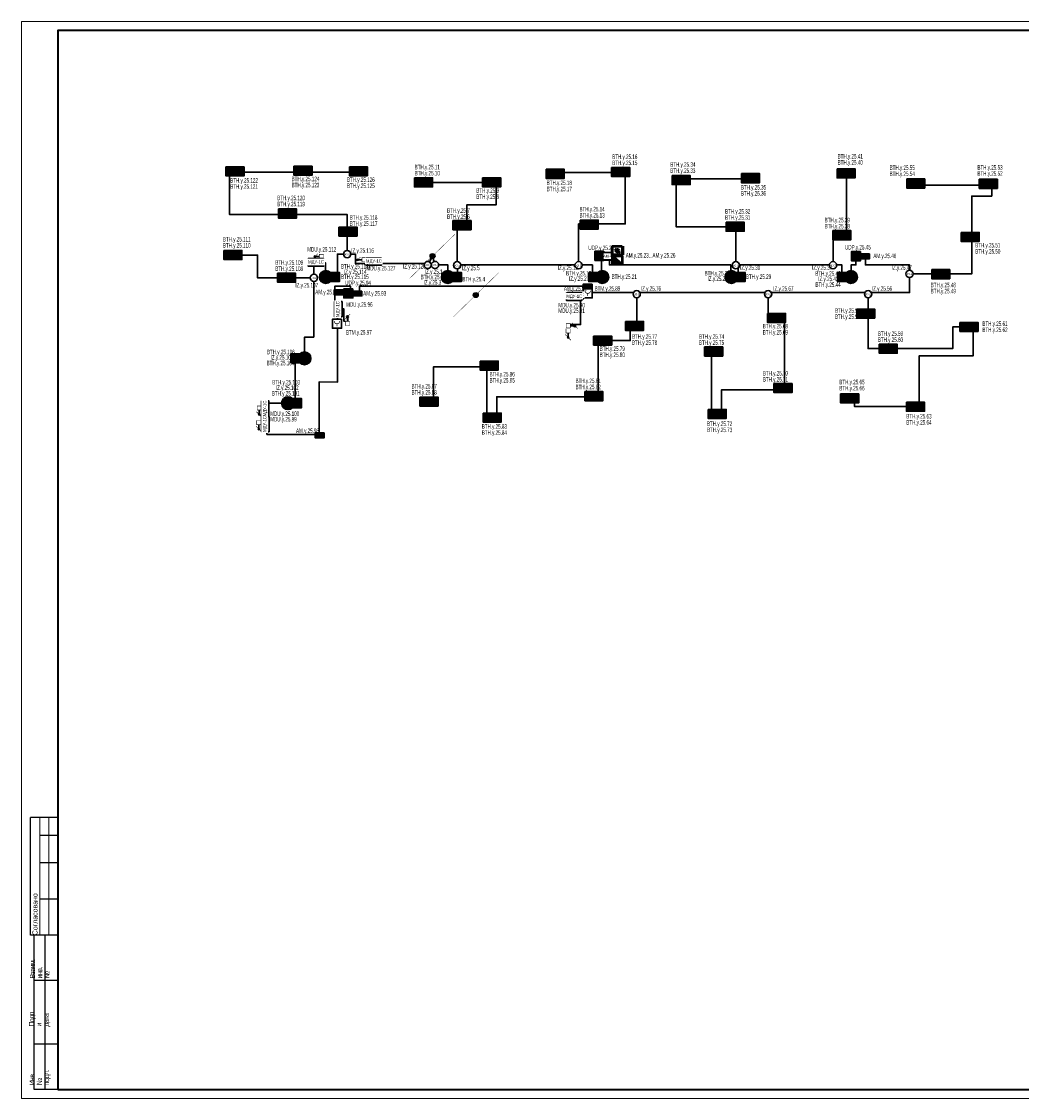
# Model space of a CAD drawing. Header units: millimetres. Extents: x -195178 to 1761886, y 140622 to 301105.
# Tile 115 of 131: x 1327922 to 1383086, y 182305 to 241705. Entities that reach past the tile are written whole.
import ezdxf
from ezdxf.enums import TextEntityAlignment as Align

# ---------------------------------------------------------------- set-up
doc = ezdxf.new("R2010")
doc.units = ezdxf.units.MM
doc.set_wipeout_variables(frame=1)
for name, color, linetype, lineweight in [('_АПС_Оборудование', 1, 'Continuous', 30), ('format-line3', 7, 'Continuous', 13), ('RC-Извещатели_пожарные', 1, 'Continuous', 30), ('Воздуховоды', 7, 'Continuous', 18), ('Графика', 253, 'Continuous', 20), ('ОС', 5, 'Continuous', 25), ('СОУЭ', 1, 'Continuous', 30), ('СС-011-ПОЖ-СИГНАЛИЗАЦИЯ', 1, 'Continuous', 30), ('УГО АПС и АПЗ$0$_АПС_Оборудование', 1, 'Continuous', 30), ('УГО АПС и АПЗ$0$СС-011-ПОЖ-СИГНАЛИЗАЦИЯ', 1, 'Continuous', 30)]:
    doc.layers.add(name, color=color, linetype=linetype, lineweight=lineweight)
for name, color, linetype in [('EI_HATCH_GALV', 7, 'Continuous'), ('АПС', 5, 'Continuous'), ('АПС_Оборудование', 1, 'Continuous'), ('ССПС', 5, 'Continuous'), ('формат', 250, 'Continuous')]:
    doc.layers.add(name, color=color, linetype=linetype)
doc.styles.add('1111', font='ARIALN.TTF')
doc.styles.add('Arial', font='arial.ttf', dxfattribs={"width": 0.9, "height": 700})
doc.styles.add('Arial Narrow', font='ARIALN.TTF', dxfattribs={"width": 0.9, "height": 600})
doc.styles.add('Arial Narrow_Нум', font='ARIALN.TTF', dxfattribs={"width": 0.7, "height": 250})
doc.styles.add('CP.Text', font='arial.ttf')
doc.styles.get("Standard").update_dxf_attribs({"font": 'isocpeur.ttf', "width": 0.9})

# ---------------------------------------------------------------- blocks, each defined once
blk = doc.blocks.new('*U57')
for p, q in [((-821, 155), (-836, 155)), ((-836, 90), (-836, 155)), ((-821, 145), (-831, 145)), ((-821, 130), (-831, 130)), ((-821, 110), (-831, 110)), ((-834, 90), (-836, 90)), ((-834, 5), (-834, 90)), ((-821, 90), (-834, 90)), ((-828, 5), (-828, 90)), ((-821, 65), (-834, 65)), ((-821, 30), (-834, 30)), ((-821, 5), (-834, 5))]:
    blk.add_line(p, q)
at = {"color": 0, "lineweight": 0}
blk.add_lwpolyline([(-841, 0), (0, 0), (0, 594), (-841, 594)], close=True, dxfattribs=at)
at = {"lineweight": 40}
blk.add_lwpolyline([(-821, 5), (-5, 5), (-5, 589), (-821, 589)], close=True, dxfattribs=at)
at = {"layer": 'format-line3', "linetype": 'ByBlock'}
for p, q in [((-831, 90), (-831, 155)), ((-826, 90), (-826, 155))]:
    blk.add_line(p, q, dxfattribs=at)
at = {"char_height": 2.8, "width": 0.2, "attachment_point": 4, "rotation": 90, "line_spacing_factor": 0.857143, "style": 'Arial'}
for s, insert in [('{\\W0.45993; }Согласовано', (-833.58, 90)), ('{\\W0.62543;\\T0.75; \\W1;Взаим. инв. №}', (-831, 66.14)), ('{\\W0.5838;\\T0.8; \\W1;Подп. и дата}', (-831, 39.63)), ('{\\W0.5838;\\T0.8; \\W1;Инв. № подл.}', (-830.77, 7.25))]:
    blk.add_mtext(s, dxfattribs=dict(at, insert=insert))
at = {"style": 'Arial', "width": 0.9, "flags": 8}
blk.add_attdef('FORMAT', (-36.87, 1.26), '', height=2.8, dxfattribs=at)
blk = doc.blocks.new('RC-UGO-IRA-01')
blk.add_wipeout([(2.5, 2.5), (2.5, -2.5), (-2.5, -2.5), (-2.5, 2.5)]).dxf.layer = 'RC-Извещатели_пожарные'
blk.add_wipeout([(-2.5, -2.5), (-2.5, 2.5), (2.5, 2.5), (2.5, -2.5)]).dxf.layer = 'RC-Извещатели_пожарные'
at = {"layer": 'RC-Извещатели_пожарные', "ltscale": 30}
blk.add_lwpolyline([(2.5, 2.5), (2.5, -2.5), (-2.5, -2.5), (-2.5, 2.5)], close=True, dxfattribs=at)
at = {"layer": 'RC-Извещатели_пожарные', "ltscale": 30, "const_width": 0.375}
blk.add_lwpolyline([(-1.5, 1.5, 1), (1.5, 1.5, 1)], format="xyb", dxfattribs=at)
blk.add_lwpolyline([(0, 0), (0, -1.5)], dxfattribs=at)
at = {"layer": 'RC-Извещатели_пожарные'}
blk.add_attdef('PSTN', text='', height=1.5, dxfattribs=at).set_placement((2.5, 2.5), align=Align.BOTTOM_CENTER)
blk = doc.blocks.new('ИП 212-64 прот.R3')
at = {"layer": 'EI_HATCH_GALV', "lineweight": 30, "true_color": 0xffffff}
h = blk.add_hatch(color=7, dxfattribs=at)
h.dxf.hatch_style = 1
h.paths.add_polyline_path([(-2.5, 2.5), (2.5, 2.5), (2.5, -2.5), (-2.5, -2.5)])
at = {"color": 1, "linetype": 'ByBlock', "lineweight": -2}
for p, q in [((0.4, 1.77), (-0.83, 0)), ((-0.83, 0), (0.83, 0)), ((0.83, 0), (-0.31, -1.64))]:
    blk.add_line(p, q, dxfattribs=at)
at = {"color": 1, "linetype": 'ByBlock', "lineweight": -2, "ltscale": 0.1}
blk.add_lwpolyline([(-2.5, 2.5), (2.5, 2.5), (2.5, -2.5), (-2.5, -2.5)], close=True, dxfattribs=at)
blk = doc.blocks.new('УГО АПС и АПЗ$0$A$C0ED213A1')
blk.add_wipeout([(-200, 0), (0, -200), (200, 0), (0, 200)])
blk.add_circle((0, 0), 200)
at = {"layer": 'УГО АПС и АПЗ$0$СС-011-ПОЖ-СИГНАЛИЗАЦИЯ', "color": 1, "style": 'Arial Narrow', "width": 0.9}
blk.add_text('ИЗ-2О', height=100, dxfattribs=at).set_placement((-145, -58))
blk = doc.blocks.new('*U83')
h = blk.add_hatch(color=256)
edge = h.paths.add_edge_path()
edge.add_arc((0, 0), 38.7, 0, 360)
for points in [[(348, 348, 0, 50, 0), (206, 206, 5, 5, 0), (0, 0, 5, 5, 0)], [(0, 0, 0, 50, 0), (-141, -141, 5, 5, 0), (-348, -348, 5, 5, 0)]]:
    blk.add_lwpolyline(points, format="xyseb")
blk.add_circle((0, 0), 38.7)
blk = doc.blocks.new('*U80')
h = blk.add_hatch(color=256)
edge = h.paths.add_edge_path()
edge.add_arc((0, 0), 38.7, 0, 360)
for points in [[(0, 0, 0, 50, 0), (141, 141, 5, 5, 0), (348, 348, 5, 5, 0)], [(-348, -348, 0, 50, 0), (-206, -206, 5, 5, 0), (0, 0, 5, 5, 0)]]:
    blk.add_lwpolyline(points, format="xyseb")
blk.add_circle((0, 0), 38.7)
blk = doc.blocks.new('УДП')
at = {"color": 30}
blk.add_wipeout([(324223, -148669), (324222, -149169), (323722, -149169), (323723, -148669)], dxfattribs=at).dxf.layer = 'RC-Извещатели_пожарные'
blk.add_wipeout([(323722, -149169), (323723, -148669), (324223, -148669), (324222, -149169)], dxfattribs=at).dxf.layer = 'RC-Извещатели_пожарные'
at = {"layer": 'EI_HATCH_GALV', "lineweight": 30, "true_color": 0xffffff}
h = blk.add_hatch(color=7, dxfattribs=at)
h.dxf.hatch_style = 1
h.paths.add_polyline_path([(324223, -148669), (324222, -149169), (323722, -149169), (323723, -148669)])
at = {"layer": 'RC-Извещатели_пожарные', "color": 30, "ltscale": 30}
blk.add_lwpolyline([(324223, -148669), (324222, -149169), (323722, -149169), (323723, -148669)], close=True, dxfattribs=at)
at = {"layer": 'RC-Извещатели_пожарные', "color": 30, "ltscale": 30, "const_width": 37.5}
blk.add_lwpolyline([(323823, -148769, 1), (324123, -148769, 1)], format="xyb", dxfattribs=at)
blk.add_lwpolyline([(323972, -148919), (323972, -149069)], dxfattribs=at)
at = {"color": 30, "lineweight": 30, "style": 'Arial Narrow', "width": 0.9}
blk.add_text('ДУ', height=100, dxfattribs=at).set_placement((323814, -149078), align=Align.MIDDLE_CENTER)
blk = doc.blocks.new('ам-4')
blk.add_wipeout([(-197, 213), (223, 213), (223, -207), (-197, -207)]).dxf.layer = 'АПС_Оборудование'
at = {"layer": 'EI_HATCH_GALV', "lineweight": 30, "true_color": 0xffffff}
h = blk.add_hatch(color=7, dxfattribs=at)
h.dxf.hatch_style = 1
h.paths.add_polyline_path([(223, -207), (-197, -207), (-197, 213), (223, 213)])
at = {"layer": '_АПС_Оборудование', "lineweight": 40, "ltscale": 100}
blk.add_lwpolyline([(223, -207), (-197, -207), (-197, 213), (223, 213)], close=True, dxfattribs=at)
at = {"layer": '_АПС_Оборудование', "ltscale": 100, "insert": (15, 13), "char_height": 150.98, "attachment_point": 5, "style": 'Arial Narrow', "bg_fill": 2}
blk.add_mtext_dynamic_manual_height_columns('\\pxi-0.17961;АМ-4', width=300, gutter_width=144375, heights=[0], dxfattribs=at)
blk = doc.blocks.new('озк_пр')
at = {"layer": 'УГО АПС и АПЗ$0$_АПС_Оборудование', "ltscale": 200}
h = blk.add_hatch(color=1, dxfattribs=at)
h.dxf.hatch_style = 1
h.paths.add_polyline_path([(468761, -41723, 1), (468650, -41723, 1)])
at = {"color": 1, "const_width": 29.5}
blk.add_lwpolyline([(468549, -41567), (468666, -41684)], dxfattribs=at)
at = {"layer": 'УГО АПС и АПЗ$0$_АПС_Оборудование', "color": 1, "lineweight": 35, "ltscale": 200}
blk.add_line((468636, -41723), (468463, -41723), dxfattribs=at)
at = {"layer": 'УГО АПС и АПЗ$0$_АПС_Оборудование', "color": 1, "const_width": 29.5}
blk.add_lwpolyline([(468233, -41839), (468463, -41839), (468463, -41608), (468232, -41608)], close=True, dxfattribs=at)
blk.add_lwpolyline([(468745, -41762), (468862, -41880)], dxfattribs=at)
at = {"layer": 'УГО АПС и АПЗ$0$_АПС_Оборудование', "color": 1}
blk.add_circle((468706, -41723), 55.4, dxfattribs=at)
blk = doc.blocks.new('_МДУ')
at = {"color": 1}
blk.add_wipeout([(-350, 175), (350, 175), (350, -175), (-350, -175)], dxfattribs=at)
at = {"layer": 'АПС', "color": 1, "lineweight": 30, "ltscale": 200}
blk.add_lwpolyline([(350, 175), (-350, 175), (-350, -175), (350, -175)], close=True, dxfattribs=at)
at = {"layer": 'АПС', "color": 0, "lineweight": 30, "ltscale": 200, "insert": (3, 0), "char_height": 150, "width": 668.29, "attachment_point": 5, "style": 'Arial Narrow', "bg_fill": 2}
blk.add_mtext('МДУ-1C', dxfattribs=at)
blk = doc.blocks.new('авфывыа')
at = {"lineweight": 40, "ltscale": 2, "true_color": 0xffffff}
h = blk.add_hatch(color=7, dxfattribs=at)
h.dxf.hatch_style = 1
h.paths.add_polyline_path([(287340, 199933), (287843, 199933), (287843, 200201), (287340, 200201)])
at = {"layer": 'ОС', "color": 1, "lineweight": 30}
blk.add_lwpolyline([(287843, 200201), (287340, 200201), (287340, 199933), (287843, 199933)], close=True, dxfattribs=at)
at = {"layer": 'ССПС', "color": 1, "lineweight": -2, "ltscale": 1000, "style": '1111', "width": 0.8}
blk.add_text('АМ-1', height=151, dxfattribs=at).set_placement((287425, 199988))
blk = doc.blocks.new('пд_выт')
at = {"layer": 'Воздуховоды', "true_color": 0xcd6928}
h = blk.add_hatch(color=32, dxfattribs=at)
h.dxf.hatch_style = 1
h.paths.add_polyline_path([(468770, -40558, 1), (468659, -40558, 1)])
at = {"layer": 'Воздуховоды', "color": 32, "lineweight": 30, "true_color": 0xcd6928}
blk.add_line((468645, -40558), (468472, -40558), dxfattribs=at)
at = {"layer": 'Воздуховоды', "color": 32, "true_color": 0xcd6928, "const_width": 29.5}
for points in [[(468558, -40401), (468675, -40519)], [(468754, -40597), (468871, -40714)]]:
    blk.add_lwpolyline(points, dxfattribs=at)
blk.add_lwpolyline([(468242, -40674), (468472, -40673), (468472, -40443), (468241, -40443)], close=True, dxfattribs=at)
at = {"layer": 'Воздуховоды', "color": 32, "true_color": 0xcd6928}
blk.add_circle((468715, -40558), 55.4, dxfattribs=at)
blk = doc.blocks.new('пд_пр')
at = {"layer": 'Воздуховоды', "true_color": 0x008800}
h = blk.add_hatch(color=96, dxfattribs=at)
h.dxf.hatch_style = 1
h.paths.add_polyline_path([(468765, -40912, 1), (468654, -40912, 1)])
at = {"layer": 'Воздуховоды', "color": 96, "lineweight": 30, "true_color": 0x008800}
blk.add_line((468640, -40912), (468467, -40912), dxfattribs=at)
at = {"layer": 'Воздуховоды', "color": 96, "true_color": 0x008800, "const_width": 29.5}
blk.add_lwpolyline([(468237, -41028), (468468, -41028), (468467, -40797), (468237, -40797)], close=True, dxfattribs=at)
for points in [[(468553, -40755), (468671, -40873)], [(468749, -40951), (468867, -41069)]]:
    blk.add_lwpolyline(points, dxfattribs=at)
at = {"layer": 'Воздуховоды', "color": 96, "true_color": 0x008800}
blk.add_circle((468710, -40912), 55.4, dxfattribs=at)
blk = doc.blocks.new('озк_выт')
at = {"layer": 'УГО АПС и АПЗ$0$_АПС_Оборудование', "ltscale": 200}
h = blk.add_hatch(color=5, dxfattribs=at)
h.dxf.hatch_style = 1
h.paths.add_polyline_path([(468756, -41333, 1), (468645, -41333, 1)])
at = {"color": 5, "const_width": 29.5}
blk.add_lwpolyline([(468544, -41177), (468661, -41294)], dxfattribs=at)
at = {"layer": 'УГО АПС и АПЗ$0$_АПС_Оборудование', "color": 5, "lineweight": 35, "ltscale": 200}
blk.add_line((468631, -41333), (468458, -41334), dxfattribs=at)
at = {"layer": 'УГО АПС и АПЗ$0$_АПС_Оборудование', "color": 5, "const_width": 29.5}
blk.add_lwpolyline([(468227, -41449), (468458, -41449), (468458, -41218), (468227, -41218)], close=True, dxfattribs=at)
blk.add_lwpolyline([(468740, -41373), (468857, -41490)], dxfattribs=at)
at = {"layer": 'УГО АПС и АПЗ$0$_АПС_Оборудование', "color": 5}
blk.add_circle((468700, -41333), 55.4, dxfattribs=at)
blk = doc.blocks.new('СПЖ')
at = {"layer": 'Графика', "lineweight": 50}
blk.add_hatch(color=1, dxfattribs=at).paths.add_polyline_path([(304821, -36194), (304291, -35711), (304291, -36194)])
at = {"layer": 'Графика', "color": 1, "lineweight": 50}
blk.add_line((304291, -35711), (304821, -36194), dxfattribs=at)
blk.add_lwpolyline([(304821, -35711), (304821, -36194), (304291, -36194), (304291, -35711)], close=True, dxfattribs=at)
blk = doc.blocks.new('ДЗ')
at = {"layer": 'Графика', "color": 1, "lineweight": 50}
for p, q in [((304243, -36530), (304243, -37013)), ((304423, -36650), (304688, -36892)), ((304859, -36530), (304859, -37013))]:
    blk.add_line(p, q, dxfattribs=at)
blk.add_lwpolyline([(304821, -36530), (304821, -37013), (304291, -37013), (304291, -36530)], close=True, dxfattribs=at)
blk.add_circle((304556, -36771), 81.3, dxfattribs=at)
blk = doc.blocks.new('ИП в подвесном потолке')
at = {"layer": 'EI_HATCH_GALV', "lineweight": 30, "true_color": 0xffffff}
h = blk.add_hatch(color=7, dxfattribs=at)
h.dxf.hatch_style = 1
edge = h.paths.add_edge_path()
edge.add_arc((494584, -66648), 354, 0, 360)
at = {"color": 1, "linetype": 'ByBlock', "lineweight": -2}
for p, q in [((494624, -66471), (494501, -66648)), ((494501, -66648), (494667, -66648)), ((494667, -66648), (494553, -66811))]:
    blk.add_line(p, q, dxfattribs=at)
at = {"color": 1, "linetype": 'ByBlock', "lineweight": -2, "ltscale": 0.1}
blk.add_lwpolyline([(494334, -66398), (494834, -66398), (494834, -66898), (494334, -66898)], close=True, dxfattribs=at)
at = {"layer": 'СС-011-ПОЖ-СИГНАЛИЗАЦИЯ', "lineweight": 30}
blk.add_circle((494584, -66648), 354, dxfattribs=at)
blk = doc.blocks.new('ИЗ-1')
blk.add_wipeout([(469979, -66893), (470179, -67093), (470379, -66893), (470179, -66693)])
blk.add_circle((470179, -66893), 200)
at = {"layer": 'УГО АПС и АПЗ$0$СС-011-ПОЖ-СИГНАЛИЗАЦИЯ', "color": 1, "style": 'CP.Text', "width": 0.8}
blk.add_text('ИЗ-1', height=90, dxfattribs=at).set_placement((470079, -66939))

msp = doc.modelspace()

# ---------------------------------------------------------------- linework, layer by layer
at = {"layer": 'СС-011-ПОЖ-СИГНАЛИЗАЦИЯ', "lineweight": 30, "ltscale": 100}
for points in [[(1345886, 229072), (1345886, 231069), (1339390, 231069), (1339390, 233390), (1346828, 233390)], [(1358656, 228460), (1358656, 230538), (1361224, 230538), (1361224, 233374), (1357136, 233374)], [(1367331, 228460), (1367331, 230378), (1367008, 230378), (1364040, 230378), (1364040, 233030), (1368335, 233030)], [(1372689, 228460), (1372689, 229918), (1373432, 229918), (1373432, 233337)], [(1351952, 228460), (1351952, 230496), (1352497, 230496), (1352497, 231600), (1354112, 231600), (1354112, 232831), (1349890, 232831)], [(1377112, 227785), (1380347, 227785), (1380347, 232073), (1381444, 232073), (1381444, 232679), (1377483, 232679)], [(1343854, 227564), (1340944, 227564), (1340944, 228822), (1339339, 228822)], [(1361858, 226468), (1361858, 224899), (1361503, 224899), (1361503, 224103), (1359736, 224103), (1359736, 221008), (1354140, 221008), (1354140, 219843), (1353598, 219843), (1353598, 222664), (1350655, 222664), (1350655, 220853)], [(1369108, 226468), (1369108, 225350), (1370012, 225350), (1370012, 221392), (1366539, 221392), (1366539, 220113), (1365995, 220113), (1365995, 223255)], [(1374625, 226468), (1374625, 223664), (1379292, 223664), (1379292, 224861), (1380422, 224861), (1380422, 223269), (1377443, 223269), (1377443, 220464), (1373880, 220464), (1373880, 220669)]]:
    msp.add_lwpolyline(points, dxfattribs=at)
at = {"layer": 'СС-011-ПОЖ-СИГНАЛИЗАЦИЯ', "color": 1, "lineweight": 30}
msp.add_lwpolyline([(1350597, 228788), (1350731, 228278), (1351449, 228278), (1351449, 227620), (1351980, 227620), (1351980, 228278), (1359418, 228278), (1359418, 227614), (1359914, 227614), (1359914, 228829), (1360352, 228829), (1360352, 228278), (1367056, 228278), (1367056, 227623), (1367452, 227623), (1367452, 228278), (1373182, 228278), (1373182, 227612), (1373685, 227612), (1373685, 228278), (1373957, 228278), (1373957, 228785), (1374475, 228785), (1374479, 228278), (1376910, 228278), (1376910, 226757), (1359083, 226757), (1359083, 227113), (1346574, 227113), (1346574, 226791), (1346064, 226791), (1346064, 227110), (1345209, 227110), (1345209, 225969), (1345345, 225969), (1345345, 221811), (1344337, 221829), (1344337, 218934), (1341457, 218934), (1341457, 220663), (1343025, 220663), (1343025, 223143), (1343534, 223143), (1343536, 224303), (1344047, 224303), (1344047, 228393), (1344695, 228393), (1344695, 227634), (1345352, 227634), (1345352, 228879), (1346341, 228879), (1346341, 228355), (1350383, 228355), (1350597, 228788)], dxfattribs=at)

# ---------------------------------------------------------------- block references
at = {"color": 6}
msp.add_blockref('авфывыа', (1056778, 18811), dxfattribs=at)
at = {"layer": 'СОУЭ', "color": 6, "xscale": 100, "yscale": 100, "zscale": 100}
for p in [(1339451, 233439), (1339951, 233439), (1343197, 233472), (1343697, 233472), (1346258, 233448), (1346758, 233448), (1357113, 233306), (1357613, 233306), (1360728, 233406), (1361228, 233406), (1373160, 233332), (1373660, 233332), (1349849, 232837), (1350349, 232837), (1353606, 232837), (1354106, 232837), (1364063, 232960), (1364563, 232960), (1367886, 233065), (1368386, 233065), (1377004, 232771), (1377504, 232771), (1381011, 232754), (1381511, 232754), (1342344, 231116), (1342844, 231116), (1351973, 230473), (1352473, 230473), (1358987, 230505), (1359487, 230505), (1367043, 230388), (1367543, 230388), (1345680, 230117), (1346180, 230117), (1372931, 229921), (1373431, 229921), (1380009, 229826), (1380509, 229826), (1339334, 228826), (1339834, 228826), (1342294, 227572), (1342794, 227572), (1345209, 227613), (1359462, 227613), (1378384, 227771), (1378884, 227771), (1374246, 225597), (1374746, 225597), (1361490, 224916), (1361990, 224916), (1369322, 225358), (1369822, 225358), (1379942, 224859), (1380442, 224859), (1359735, 224107), (1360235, 224107), (1343031, 223125), (1365854, 223505), (1366354, 223505), (1375487, 223658), (1375987, 223658), (1353473, 222729), (1353973, 222729), (1369679, 221485), (1370179, 221485), (1350148, 220745), (1350648, 220745), (1359248, 221042), (1359748, 221042), (1373355, 220919), (1373855, 220919), (1343123, 220654), (1376990, 220457), (1377490, 220457), (1353633, 219861), (1354133, 219861), (1366051, 220061), (1366551, 220061)]:
    msp.add_blockref('ИП 212-64 прот.R3', p, dxfattribs=at)
at = {"layer": 'СС-011-ПОЖ-СИГНАЛИЗАЦИЯ', "lineweight": 30, "xscale": -1}
msp.add_blockref('пд_выт', (1812825, 269304), dxfattribs=at)
at = {"layer": 'СС-011-ПОЖ-СИГНАЛИЗАЦИЯ', "lineweight": 30}
for name, p in [('ИП в подвесном потолке', (865378, 294261)), ('ИП в подвесном потолке', (879097, 294261)), ('озк_выт', (889744, 266260)), ('ИП в подвесном потолке', (848947, 289773)), ('ИП в подвесном потолке', (848039, 287302))]:
    msp.add_blockref(name, p, dxfattribs=at)
at = {"layer": 'СС-011-ПОЖ-СИГНАЛИЗАЦИЯ', "lineweight": 30, "xscale": -1, "rotation": 90}
for p in [(1317516, 692999), (1300475, 688745), (1300455, 687939)]:
    msp.add_blockref('пд_выт', p, dxfattribs=at)
at = {"layer": 'формат', "xscale": 100, "yscale": 100, "zscale": 100}
msp.add_blockref('*U57', (1412022, 182305), dxfattribs=at)

# ---------------------------------------------------------------- texts
at = {"lineweight": 30, "style": 'Arial Narrow_Нум', "width": 0.7}
for s, p in [('ВТН.y.25.16', (1360506, 234122)), ('ВТН.y.25.15', (1360506, 233785)), ('ВТН.y.25.41', (1372944, 234148)), ('ВТН.y.25.40', (1372944, 233811)), ('ВТН.y.25.11', (1349609, 233553)), ('ВТН.y.25.10', (1349609, 233216)), ('ВТН.y.25.34', (1363707, 233695)), ('ВТН.y.25.33', (1363707, 233358)), ('ВТН.y.25.55', (1375812, 233519)), ('ВТН.y.25.53', (1380655, 233535)), ('ВТН.y.25.52', (1380655, 233198)), ('ВТН.y.25.122', (1339433, 232819)), ('ВТН.y.25.124', (1342822, 232899)), ('ВТН.y.25.126', (1345877, 232859)), ('ВТН.y.25.18', (1356893, 232683)), ('ВТН.y.25.54', (1375812, 233182)), ('ВТН.y.25.121', (1339433, 232482)), ('ВТН.y.25.123', (1342822, 232562)), ('ВТН.y.25.125', (1345877, 232522)), ('ВТН.y.25.9', (1353014, 232256)), ('ВТН.y.25.17', (1356893, 232346)), ('ВТН.y.25.35', (1367603, 232438)), ('ВТН.y.25.36', (1367603, 232101)), ('ВТН.y.25.120', (1342027, 231851)), ('ВТН.y.25.119', (1342027, 231514)), ('ВТН.y.25.8', (1353014, 231919)), ('ВТН.y.25.7', (1351398, 231153)), ('ВТН.y.25.6', (1351398, 230816)), ('ВТН.y.25.14', (1358703, 231232)), ('ВТН.y.25.13', (1358703, 230895)), ('ВТН.y.25.32', (1366734, 231109)), ('ВТН.y.25.118', (1346026, 230770)), ('ВТН.y.25.117', (1346026, 230433)), ('ВТН.y.25.31', (1366734, 230772)), ('ВТН.y.25.39', (1372229, 230629)), ('ВТН.y.25.38', (1372229, 230292)), ('ВТН.y.25.111', (1339031, 229571)), ('ВТН.y.25.110', (1339031, 229234)), ('ВТН.y.25.51', (1380532, 229242)), ('MDU.y.25.112', (1343685, 229013)), ('AM.y.25.23...AM.y.25.26', (1361255, 228687)), ('AM.y.25.46', (1374916, 228654)), ('ВТН.y.25.50', (1380532, 228905)), ('ВТН.y.25.109', (1341923, 228286)), ('ВТН.y.25.108', (1341923, 227950)), ('ВТН.y.25.115', (1345544, 227503)), ('ВТН.y.25.2', (1349940, 227489)), ('ВТН.y.25.4', (1352243, 227371)), ('IZ.y.25.20', (1358125, 227401)), ('ВТН.y.25.21', (1360476, 227507)), ('IZ.y.25.28', (1365767, 227401)), ('ВТН.y.25.29', (1367884, 227507)), ('IZ.y.25.43', (1371875, 227385)), ('IZ.y.25.3', (1350101, 227190)), ('ВТН.y.25.44', (1371720, 227069)), ('ВТН.y.25.48', (1378077, 227049)), ('ВТН.y.25.49', (1378077, 226712)), ('AM.y.25.93', (1346773, 226585)), ('MDU.y.25.91', (1357537, 225633)), ('ВТН.y.25.57', (1372798, 225639)), ('ВТН.y.25.58', (1372798, 225302)), ('ВТН.y.25.61', (1380930, 224915)), ('ВТН.y.25.68', (1368811, 224777)), ('ВТН.y.25.69', (1368811, 224440)), ('ВТН.y.25.59', (1375162, 224367)), ('ВТН.y.25.62', (1380930, 224578)), ('ВТН.y.25.77', (1361599, 224207)), ('ВТН.y.25.78', (1361599, 223870)), ('ВТН.y.25.74', (1365290, 224207)), ('ВТН.y.25.75', (1365290, 223870)), ('ВТН.y.25.60', (1375162, 224030)), ('ВТН.y.25.106', (1341462, 223355)), ('ВТН.y.25.79', (1359816, 223536)), ('ВТН.y.25.80', (1359816, 223199)), ('ВТН.y.25.104', (1341442, 222743)), ('IZ.y.25.105', (1341662, 223055)), ('ВТН.y.25.86', (1353740, 222128)), ('ВТН.y.25.70', (1368817, 222181)), ('ВТН.y.25.103', (1341751, 221685)), ('IZ.y.25.102', (1341951, 221385)), ('ВТН.y.25.87', (1349438, 221464)), ('ВТН.y.25.85', (1353740, 221791)), ('ВТН.y.25.81', (1358486, 221761)), ('ВТН.y.25.82', (1358486, 221424)), ('ВТН.y.25.71', (1368817, 221844)), ('ВТН.y.25.65', (1373039, 221696)), ('ВТН.y.25.66', (1373039, 221359)), ('ВТН.y.25.88', (1349438, 221127)), ('ВТН.y.25.63', (1376735, 219811)), ('AM.y.25.98', (1343065, 219013)), ('ВТН.y.25.83', (1353311, 219249)), ('ВТН.y.25.72', (1365737, 219395)), ('ВТН.y.25.73', (1365737, 219058)), ('ВТН.y.25.64', (1376735, 219474)), ('ВТН.y.25.84', (1353311, 218912))]:
    msp.add_text(s, height=250, dxfattribs=at).set_placement(p)

# ---------------------------------------------------------------- next in the draw order: block references
at = {"layer": '_АПС_Оборудование', "color": 0, "lineweight": 30, "xscale": 1.2, "yscale": 1.2, "zscale": 1.2}
msp.add_blockref('_МДУ', (1344163, 228420), dxfattribs=at)
at = {"layer": '_АПС_Оборудование', "color": 0, "lineweight": 30, "xscale": 1.2, "yscale": 1.2, "zscale": 1.2, "rotation": 90}
msp.add_blockref('_МДУ', (1341364, 219500), dxfattribs=at)
at = {"layer": 'RC-Извещатели_пожарные', "rotation": 359.9525678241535}
for p, xscale, yscale, zscale in [((1359160, 226710), 99.99999999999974, 99.99999999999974, 99.99999999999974), ((1345324, 225035), 99.99999999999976, 99.99999999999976, 99.99999999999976)]:
    msp.add_blockref('RC-UGO-IRA-01', p, dxfattribs=dict(at, xscale=xscale, yscale=yscale, zscale=zscale))
at = {"layer": 'СС-011-ПОЖ-СИГНАЛИЗАЦИЯ', "lineweight": 30}
for p in [(1035829, 377699), (1049986, 377683), (1021979, 375629)]:
    msp.add_blockref('УДП', p, dxfattribs=at)
at = {"layer": 'УГО АПС и АПЗ$0$_АПС_Оборудование'}
for p in [(1345886, 228873), (1351952, 228261), (1358655, 228261), (1367328, 228261), (1372689, 228261), (1344054, 227565), (1376912, 227785), (1361858, 226669), (1369108, 226669), (1374625, 226669)]:
    msp.add_blockref('УГО АПС и АПЗ$0$A$C0ED213A1', p, dxfattribs=at)

# ---------------------------------------------------------------- next in the draw order: block references
at = {"xscale": 3.600000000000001, "yscale": 3.600000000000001, "zscale": 3.600000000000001, "rotation": 359.2880171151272}
for name, p in [('*U83', (1350596, 228768)), ('*U80', (1352981, 226620))]:
    msp.add_blockref(name, p, dxfattribs=at)
at = {"color": 6}
for p in [(1086866, 28690), (1057828, 26701), (1058859, 26636)]:
    msp.add_blockref('авфывыа', p, dxfattribs=at)
at = {"layer": '_АПС_Оборудование'}
msp.add_blockref('ам-4', (1360249, 228750), dxfattribs=at)
at = {"layer": '_АПС_Оборудование', "color": 0, "lineweight": 30, "xscale": 1.2, "yscale": 1.2, "zscale": 1.2}
msp.add_blockref('_МДУ', (1358490, 226609), dxfattribs=at)
at = {"layer": '_АПС_Оборудование', "color": 0, "lineweight": 30, "xscale": 1.2, "yscale": 1.2, "zscale": 1.2, "rotation": 90}
msp.add_blockref('_МДУ', (1341362, 220358), dxfattribs=at)
at = {"layer": 'СОУЭ', "color": 6, "xscale": 100, "yscale": 100, "zscale": 100}
for p in [(1351939, 227613), (1367587, 227613), (1373181, 227613)]:
    msp.add_blockref('ИП 212-64 прот.R3', p, dxfattribs=at)
at = {"layer": 'СС-011-ПОЖ-СИГНАЛИЗАЦИЯ', "lineweight": 30, "xscale": -1}
msp.add_blockref('пд_пр', (1815174, 269476), dxfattribs=at)
at = {"layer": 'СС-011-ПОЖ-СИГНАЛИЗАЦИЯ', "lineweight": 30}
for p in [(850126, 294261), (872503, 294261)]:
    msp.add_blockref('ИП в подвесном потолке', p, dxfattribs=at)
at = {"layer": 'СС-011-ПОЖ-СИГНАЛИЗАЦИЯ', "lineweight": 30, "rotation": 90}
msp.add_blockref('озк_пр', (1304176, -243290), dxfattribs=at)

# ---------------------------------------------------------------- next in the draw order: texts
at = {"lineweight": 30, "style": 'Arial Narrow_Нум', "width": 0.7}
for s, p in [('UDP.y.25.45', (1373352, 229130)), ('IZ.y.25.5', (1352221, 227989)), ('IZ.y.25.12', (1357501, 227994)), ('IZ.y.25.30', (1367560, 228010)), ('IZ.y.25.37', (1371532, 228010)), ('IZ.y.25.47', (1375923, 228010)), ('ВТН.y.25.19', (1357965, 227701)), ('ВТН.y.25.27', (1365607, 227701)), ('ВТН.y.25.42', (1371714, 227685)), ('IZ.y.25.107', (1343029, 227037)), ('UDP.y.25.94', (1345781, 227163)), ('ВТМ.y.25.89', (1359536, 226854)), ('IZ.y.25.76', (1362089, 226854)), ('IZ.y.25.67', (1369395, 226854)), ('IZ.y.25.56', (1374834, 226854)), ('ВТМ.y.25.97', (1345823, 224437))]:
    msp.add_text(s, height=250, dxfattribs=at).set_placement(p)

# ---------------------------------------------------------------- next in the draw order: linework, layer by layer
at = {"layer": 'СС-011-ПОЖ-СИГНАЛИЗАЦИЯ', "color": 30, "lineweight": 30, "ltscale": 100}
msp.add_lwpolyline([(1358202, 224986), (1358762, 224987), (1358762, 226399)], dxfattribs=at)

# ---------------------------------------------------------------- next in the draw order: block references
at = {"layer": '_АПС_Оборудование', "color": 0, "lineweight": 30, "xscale": 1.2, "yscale": 1.2, "zscale": 1.2}
msp.add_blockref('_МДУ', (1347357, 228469), dxfattribs=at)
at = {"layer": '_АПС_Оборудование', "color": 0, "lineweight": 30, "xscale": 1.2, "yscale": 1.2, "zscale": 1.2, "rotation": 90}
msp.add_blockref('_МДУ', (1345392, 225840), dxfattribs=at)
at = {"layer": 'RC-Извещатели_пожарные', "lineweight": 30}
for name, p in [('ДЗ', (1056237, 265844)), ('СПЖ', (1056236, 264491)), ('ИЗ-1', (880553, 295170))]:
    msp.add_blockref(name, p, dxfattribs=at)

# ---------------------------------------------------------------- next in the draw order: texts
at = {"lineweight": 30, "style": 'Arial Narrow_Нум', "width": 0.7}
for s, p in [('UDP.y.25.22', (1359192, 229098)), ('ВТН.y.25.101', (1341731, 221073)), ('MDU.y.25.100', (1341641, 219949)), ('MDU.y.25.99', (1341641, 219647))]:
    msp.add_text(s, height=250, dxfattribs=at).set_placement(p)

# ---------------------------------------------------------------- next in the draw order: linework, layer by layer
at = {"layer": 'СС-011-ПОЖ-СИГНАЛИЗАЦИЯ', "color": 30, "lineweight": 30, "ltscale": 100}
msp.add_lwpolyline([(1345784, 225174), (1345709, 225174), (1345709, 225853), (1345602, 225853)], dxfattribs=at)

# ---------------------------------------------------------------- next in the draw order: block references
at = {"layer": '_АПС_Оборудование', "color": 0, "lineweight": 30, "xscale": 1.2, "yscale": 1.2, "zscale": 1.2}
msp.add_blockref('_МДУ', (1358409, 226528), dxfattribs=at)
at = {"layer": 'RC-Извещатели_пожарные', "lineweight": 30}
msp.add_blockref('ИЗ-1', (880147, 295170), dxfattribs=at)
at = {"layer": 'СС-011-ПОЖ-СИГНАЛИЗАЦИЯ', "lineweight": 30}
msp.add_blockref('ИП в подвесном потолке', (856855, 294261), dxfattribs=at)

# ---------------------------------------------------------------- next in the draw order: texts
at = {"lineweight": 30, "style": 'Arial Narrow_Нум', "width": 0.7}
for s, p in [('IZ.y.25.116', (1346110, 228949)), ('ВТН.y.25.113', (1345544, 228077)), ('MDU.y.25.127', (1346949, 227976)), ('IZ.y.25.114', (1345704, 227777)), ('AM.y.25.95', (1344127, 226659)), ('MDU.y.25.96', (1345829, 225976))]:
    msp.add_text(s, height=250, dxfattribs=at).set_placement(p)

# ---------------------------------------------------------------- next in the draw order: block references
at = {"color": 6}
msp.add_blockref('авфывыа', (1071567, 27027), dxfattribs=at)

# ---------------------------------------------------------------- next in the draw order: texts
at = {"lineweight": 30, "style": 'Arial Narrow_Нум', "width": 0.7}
for s, p in [('IZ.y.25.128', (1348970, 228081)), ('IZ.y.25.1', (1350173, 227787)), ('AM.y.25.92', (1357845, 226859)), ('MDU.y.25.90', (1357537, 225935))]:
    msp.add_text(s, height=250, dxfattribs=at).set_placement(p)

doc.saveas('drawing.dxf')
